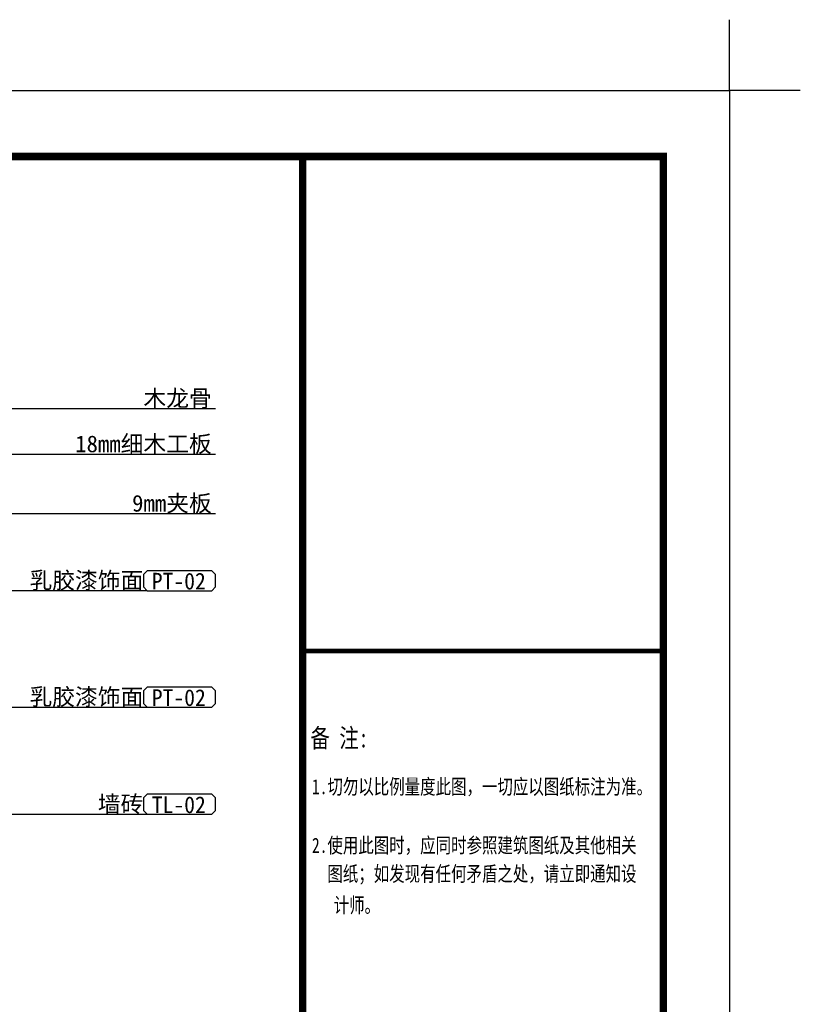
# Model space of a CAD drawing. Header units: millimetres. Extents: x -53 to 3023, y -53 to 2153.
# Tile 52 of 52: x 2439 to 3023, y 1415 to 2153. Entities that reach past the tile are written whole.
import ezdxf

# ---------------------------------------------------------------- set-up
doc = ezdxf.new("R2010")
doc.units = ezdxf.units.MM
doc.header["$LTSCALE"] = 5
for name, color, linetype in [('A-建筑-拆墙', 251, 'Continuous'), ('A-建筑-窗户', 4, 'Continuous'), ('A2图框$0$E-图框', 100, 'Continuous'), ('E--图例', 3, 'Continuous'), ('E-文本', 7, 'Continuous'), ('F-文本', 61, 'Continuous')]:
    doc.layers.add(name, color=color, linetype=linetype)
doc.layers.add('A-批量打印图层', color=251, linetype='Continuous', plot=False)
doc.layers.add('A2图框$0$图框外线', color=1, linetype='Continuous', plot=False)
doc.styles.add('-宋体', font='SimSun.ttf', dxfattribs={"width": 0.8})
doc.styles.add('A2图框$0$宋体', font='SimSun.ttf', dxfattribs={"width": 0.75})
doc.styles.get("Standard").update_dxf_attribs({"font": 'SimSun.ttf'})
doc.styles.add('TXT', font='gbenor.shx', dxfattribs={"width": 0.7})
doc.dimstyles.new('1', dxfattribs={"dimscale": 0, "dimtxt": 2.5, "dimasz": 1.5, "dimexe": 1, "dimexo": 0, "dimgap": 0.3, "dimtad": 1, "dimdec": 0, "dimzin": 0, "dimdsep": 46, "dimtxsty": 'Standard', "dimblk": 'ARCHTICK', "dimcen": 0.09, "dimclrd": 8, "dimclre": 8, "dimclrt": 4, "dimadec": 0, "dimazin": 0, "dimtfac": 1, "dimtdec": 0, "dimtix": 1, "dimtofl": 0, "dimtmove": 2, "dimatfit": 3, "dimldrblk": 'DOTSMALL', "dimfxl": 5, "dimfxlon": 1, "dimtolj": 1, "dimtzin": 0, "dimarcsym": 0})

# ---------------------------------------------------------------- blocks, each defined once
blk = doc.blocks.new('A2图框')
at = {"layer": 'A2图框$0$E-图框', "color": 4, "const_width": 1.13}
blk.add_lwpolyline([(-363.4, 295.3), (209.38, 295.3), (209.38, -104.9), (-363.4, -104.9)], close=True, dxfattribs=at)
at = {"layer": 'A2图框$0$E-图框', "color": 4}
for points, const_width in [([(155.38, 295.3), (155.38, -104.9)], 1.13), ([(155.38, 221.23), (209.38, 221.23)], 0.707)]:
    blk.add_lwpolyline(points, dxfattribs=dict(at, const_width=const_width))
at = {"layer": 'A2图框$0$图框外线', "color": 1}
blk.add_lwpolyline([(229.89, 305.2), (219.28, 305.2), (219.28, 315.8)], dxfattribs=at)
blk.add_lwpolyline([(-374.72, 305.2), (219.28, 305.2), (219.28, -114.8), (-374.72, -114.8)], close=True, dxfattribs=at)
blk.add_lwpolyline([(-374.72, 305.2), (219.28, 305.2), (219.28, -114.8), (-374.72, -114.8)], close=True, dxfattribs=at)
blk.add_lwpolyline([(-374.72, 305.2), (219.28, 305.2), (219.28, -114.8), (-374.72, -114.8)], close=True, dxfattribs=at)
at = {"layer": 'A2图框$0$E-图框', "color": 4, "linetype": 'Continuous', "style": 'A2图框$0$宋体', "width": 0.75}
for s, height, p in [('备 注:', 2.828, (156.54, 206.76)), ('1.切勿以比例量度此图，一切应以图纸标注为准。', 2.2626, (156.77, 199.76)), ('2.使用此图时，应同时参照建筑图纸及其他相关', 2.2626, (156.77, 190.97)), ('  图纸；如发现有任何矛盾之处，请立即通知设', 2.2626, (156.77, 186.71)), ('计师。', 2.263, (160.02, 182))]:
    blk.add_text(s, height=height, dxfattribs=at).set_placement(p)
blk = doc.blocks.new('_ArchTick')
at = {"color": 0, "linetype": 'ByBlock', "const_width": 0.15}
blk.add_lwpolyline([(-0.5, -0.5), (0.5, 0.5)], dxfattribs=at)
blk = doc.blocks.new('材料编号1')
at = {"layer": 'E--图例', "color": 3}
blk.add_lwpolyline([(8.715, -1.898), (8.715, -0.637), (8.346, -0.267), (1.889, -0.267), (1.52, -0.637), (1.52, -1.898), (1.889, -2.267), (8.346, -2.267)], close=True, dxfattribs=at)
at = {"layer": 'E-文本', "style": 'TXT', "width": 0.7}
blk.add_attdef('编号', (1.608, -2.296), '', height=2, dxfattribs=at)
blk = doc.blocks.new('0')
at = {"layer": 'A-批量打印图层'}
blk.add_lwpolyline([(-535391.64, 505458.51), (-534797.64, 505458.51), (-534797.64, 505038.51), (-535391.64, 505038.51)], close=True, dxfattribs=at)
at = {"layer": 'A-建筑-窗户', "ltscale": 0.5}
blk.add_blockref('A2图框', (-535016.93, 505153.31), dxfattribs=at)
at = {"layer": 'F-文本', "color": 43}
ref = blk.add_blockref('材料编号1', (-534872.33, 505383.16), dxfattribs=dict(at, xscale=1.5, yscale=1.5, zscale=1.5, rotation=180))
ref.add_attrib('编号', 'PT-02', (-534884.15, 505383.74), dxfattribs={"color": 7, "height": 2.5, "style": '-宋体', "width": 0.951562})
ref = blk.add_blockref('材料编号1', (-534872.33, 505365.71), dxfattribs=dict(at, xscale=1.5, yscale=1.5, zscale=1.5, rotation=180))
ref.add_attrib('编号', 'PT-02', (-534884.15, 505366.29), dxfattribs={"color": 7, "height": 2.5, "style": '-宋体', "width": 0.951562})
ref = blk.add_blockref('材料编号1', (-534872.33, 505349.66), dxfattribs=dict(at, xscale=1.5, yscale=1.5, zscale=1.5, rotation=180))
ref.add_attrib('编号', 'TL-02', (-534884.15, 505350.24), dxfattribs={"color": 7, "height": 2.5, "style": '-宋体', "width": 0.951562})
at = {"layer": 'E-文本', "char_height": 2.5, "width": 67.2735, "attachment_point": 9, "style": '-宋体'}
for s, insert in [('{\\W1;  木龙骨}', (-534875.17, 505410.87)), ('{\\W1;18mm细木工板}', (-534875.17, 505404.03)), ('{\\W1;9mm夹板}', (-534875.17, 505395.13)), ('{\\W1;乳胶漆饰面}', (-534885.41, 505383.57)), ('{\\W1;乳胶漆饰面}', (-534885.41, 505366.12)), ('{\\W1;墙砖}', (-534885.41, 505350.06))]:
    blk.add_mtext(s, dxfattribs=dict(at, insert=insert))
at = {"layer": 'A-建筑-拆墙'}
for points in [[(-534931.33, 505410.87), (-534874.61, 505410.87)], [(-534941.6, 505404.03), (-534874.61, 505404.03)], [(-534935.91, 505395.13), (-534874.61, 505395.13)], [(-534938.69, 505383.57), (-534884.85, 505383.57)], [(-534978.98, 505366.12), (-534884.85, 505366.12)], [(-534934.34, 505350.06), (-534884.85, 505350.06)]]:
    blk.add_leader(points, dimstyle='1', override={"dimscale": 0.487633, "dimasz": 0.75, "dimtad": 0, "dimldrblk": 'Dot'}, dxfattribs=at)

msp = doc.modelspace()

# ---------------------------------------------------------------- block references
at = {"xscale": 5, "yscale": 5, "zscale": 5}
msp.add_blockref('0', (2676958.21, -2525192.55), dxfattribs=at)

doc.saveas('drawing.dxf')
